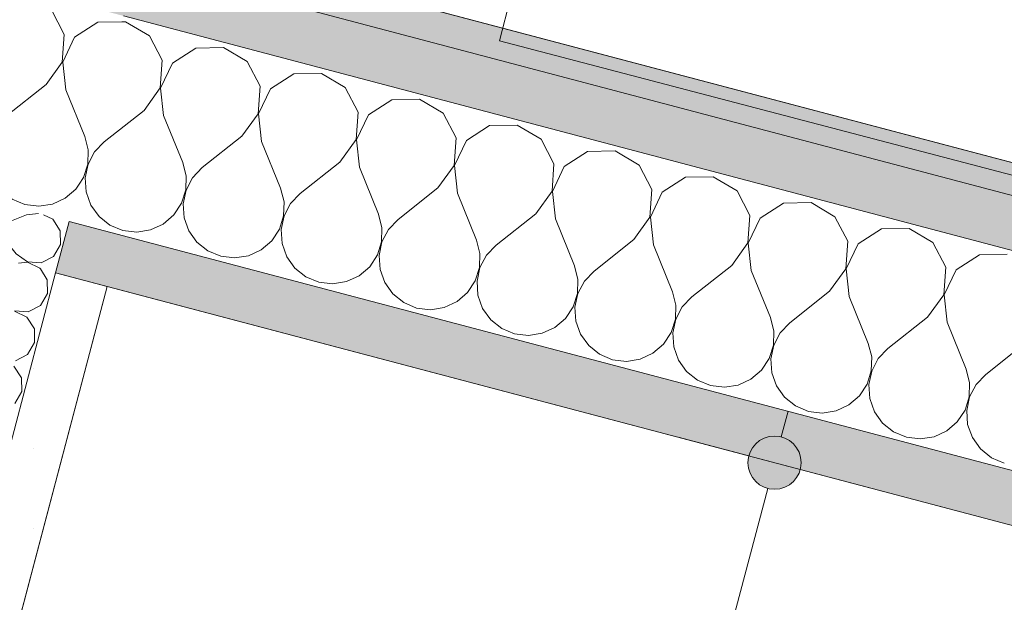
# Model space of a CAD drawing. Header units: millimetres. Extents: x -176817 to 18864955, y -12996033 to 201123.
# Tile 151 of 256: x 176318 to 176781, y -9110 to -8836. Entities that reach past the tile are written whole.
import ezdxf

# ---------------------------------------------------------------- set-up
doc = ezdxf.new("R2010")
doc.units = ezdxf.units.MM
doc.header["$MEASUREMENT"] = 0
for name, color, linetype in [('210-A Strefy', 7, 'Continuous'), ('213-A Wymiarowanie wewnętrzne', 7, 'Continuous'), ('215-A Wymiarowanie wewnętrzne 1_50', 7, 'Continuous'), ('230-A Ściany wewnętrzne', 7, 'Continuous'), ('541-I CO grzejniki.2026.03.04', 7, 'Continuous')]:
    doc.layers.add(name, color=color, linetype=linetype)
doc.styles.add('STYL_AUTOMATYCZNY_4', font='arial.ttf')
doc.dimstyles.new('STYL_AUTOMATYCZNY__3', dxfattribs={"dimtxt": 64.999998, "dimasz": 47.5, "dimexe": 0.18, "dimexo": 0.0625, "dimgap": 0, "dimtad": 1, "dimdec": 1, "dimlfac": 0.1, "dimzin": 0, "dimdsep": 46, "dimtxsty": 'STYL_AUTOMATYCZNY_4', "dimblk": 'ARROWHEAD_11', "dimblk1": 'ARROWHEAD_11', "dimblk2": 'ARROWHEAD_11', "dimcen": 0.09, "dimclrd": 30, "dimclre": 30, "dimclrt": 30, "dimazin": 0, "dimtfac": 1, "dimtdec": 4, "dimtmove": 0, "dimatfit": 3, "dimfxl": 0, "dimtolj": 1, "dimtzin": 0, "dimarcsym": 0})
pattern_1 = [(0, (0, 0), (0, 37.5), [0, -37.5])]

# ---------------------------------------------------------------- blocks, each defined once
blk = doc.blocks.new('Zaplecze_1.19_9_2', base_point=(179928.23, -11588.13))
at = {"layer": '210-A Strefy', "color": 7, "linetype": 'Continuous', "lineweight": 0, "flags": 128}
blk.add_lwpolyline([(173461.58, -11180.7), (181970.34, -13425.95), (182706.47, -10636.24), (176359.49, -8961.43), (176212.76, -9517.51), (174050.98, -8947.07)], close=True, dxfattribs=at)
blk = doc.blocks.new('WC-D_1.23b_25_2', base_point=(177161.76, -7328.12))
at = {"layer": '210-A Strefy', "color": 254, "linetype": 'Continuous', "lineweight": 0, "true_color": 0xdfc8bd, "flags": 128}
blk.add_lwpolyline([(174442.86, -8285.04), (178982.44, -9482.92), (180561.76, -3497.78), (176022.2, -2299.9)], close=True, dxfattribs=at)
blk = doc.blocks.new('*X930')
at = {"layer": '230-A Ściany wewnętrzne', "color": 7, "linetype": 'Continuous', "lineweight": 0}
for p, q in [((176368.18, -8836.91), (176366.48, -8836.94)), ((176379.37, -8843.54), (176368.18, -8836.91)), ((176385.41, -8855.07), (176379.37, -8843.54)), ((176401.21, -8849.3), (176390.27, -8856.35)), ((176414.22, -8849.06), (176401.21, -8849.3)), ((176425.42, -8855.69), (176414.22, -8849.06)), ((176384.49, -8868.05), (176385.41, -8855.07)), ((176390.27, -8856.35), (176384.67, -8868.1)), ((176431.46, -8867.22), (176425.42, -8855.69)), ((176447.25, -8861.45), (176436.32, -8868.5)), ((176460.27, -8861.21), (176447.25, -8861.45)), ((176471.46, -8867.84), (176460.27, -8861.21)), ((176376.88, -8878.6), (176384.49, -8868.05)), ((176384.67, -8868.1), (176386.09, -8881.03)), ((176430.53, -8880.2), (176431.46, -8867.22)), ((176436.32, -8868.5), (176430.72, -8880.25)), ((176477.5, -8879.37), (176471.46, -8867.84)), ((176493.3, -8873.6), (176482.36, -8880.65)), ((176506.31, -8873.36), (176493.3, -8873.6)), ((176517.5, -8879.99), (176506.31, -8873.36)), ((176376.88, -8878.6), (176358.2, -8893.38)), ((176386.09, -8881.03), (176395.04, -8903.1)), ((176422.92, -8890.75), (176430.53, -8880.2)), ((176430.72, -8880.25), (176432.13, -8893.18)), ((176476.57, -8892.35), (176477.5, -8879.37)), ((176482.36, -8880.65), (176476.76, -8892.4)), ((176523.54, -8891.52), (176517.5, -8879.99)), ((176539.34, -8885.75), (176528.4, -8892.8)), ((176552.35, -8885.51), (176539.34, -8885.75)), ((176563.55, -8892.14), (176552.35, -8885.51)), ((176422.92, -8890.75), (176404.25, -8905.53)), ((176522.62, -8904.5), (176523.54, -8891.52)), ((176358.2, -8893.38), (176353.66, -8898.12)), ((176432.13, -8893.18), (176441.08, -8915.25)), ((176468.96, -8902.9), (176476.57, -8892.35)), ((176476.76, -8892.4), (176478.17, -8905.33)), ((176528.4, -8892.8), (176522.8, -8904.55)), ((176569.58, -8903.67), (176563.55, -8892.14)), ((176350.41, -8903.88), (176350.6, -8897.32)), ((176350.6, -8897.32), (176350.58, -8897.22)), ((176353.66, -8898.12), (176350.59, -8903.93)), ((176585.38, -8897.9), (176574.45, -8904.95)), ((176598.39, -8897.66), (176585.38, -8897.9)), ((176609.59, -8904.29), (176598.39, -8897.66)), ((176348.43, -8910.15), (176350.41, -8903.88)), ((176350.59, -8903.93), (176349.23, -8910.36)), ((176396.65, -8909.47), (176395.04, -8903.1)), ((176404.25, -8905.53), (176399.71, -8910.27)), ((176468.96, -8902.9), (176450.29, -8917.68)), ((176478.17, -8905.33), (176487.12, -8927.4)), ((176515.01, -8915.05), (176522.62, -8904.5)), ((176522.8, -8904.55), (176524.21, -8917.48)), ((176568.66, -8916.65), (176569.58, -8903.67)), ((176574.45, -8904.95), (176568.85, -8916.7)), ((176615.63, -8915.82), (176609.59, -8904.29)), ((176346.33, -8913.32), (176348.43, -8910.15)), ((176396.45, -8916.03), (176396.65, -8909.47)), ((176399.71, -8910.27), (176396.64, -8916.08)), ((176631.43, -8910.05), (176620.49, -8917.1)), ((176644.44, -8909.81), (176631.43, -8910.05)), ((176655.63, -8916.44), (176644.44, -8909.81)), ((176349.23, -8910.36), (176349.67, -8916.91)), ((176349.67, -8916.91), (176351.88, -8923.1)), ((176394.47, -8922.3), (176396.45, -8916.03)), ((176396.64, -8916.08), (176395.27, -8922.51)), ((176442.69, -8921.62), (176441.08, -8915.25)), ((176450.29, -8917.68), (176445.75, -8922.42)), ((176515.01, -8915.05), (176496.33, -8929.83)), ((176524.21, -8917.48), (176533.17, -8939.55)), ((176561.05, -8927.2), (176568.66, -8916.65)), ((176568.85, -8916.7), (176570.26, -8929.63)), ((176614.7, -8928.8), (176615.63, -8915.82)), ((176620.49, -8917.1), (176614.89, -8928.85)), ((176661.67, -8927.97), (176655.63, -8916.44)), ((176351.88, -8923.1), (176355.71, -8928.44)), ((176390.85, -8927.78), (176394.47, -8922.3)), ((176395.27, -8922.51), (176395.71, -8929.06)), ((176442.49, -8928.18), (176442.69, -8921.62)), ((176445.75, -8922.42), (176442.68, -8928.23)), ((176677.47, -8922.2), (176666.53, -8929.25)), ((176690.48, -8921.96), (176677.47, -8922.2)), ((176701.68, -8928.59), (176690.48, -8921.96)), ((176355.71, -8928.44), (176360.84, -8932.53)), ((176385.87, -8932.06), (176390.85, -8927.78)), ((176440.51, -8934.45), (176442.49, -8928.18)), ((176442.68, -8928.23), (176441.31, -8934.66)), ((176488.73, -8933.77), (176487.12, -8927.4)), ((176561.05, -8927.2), (176542.38, -8941.98)), ((176607.09, -8939.35), (176614.7, -8928.8)), ((176660.75, -8940.95), (176661.67, -8927.97)), ((176707.71, -8940.12), (176701.68, -8928.59)), ((176360.84, -8932.53), (176366.9, -8935.07)), ((176379.91, -8934.83), (176385.87, -8932.06)), ((176395.71, -8929.06), (176397.93, -8935.25)), ((176496.33, -8929.83), (176491.79, -8934.57)), ((176570.26, -8929.63), (176579.21, -8951.69)), ((176614.89, -8928.85), (176616.3, -8941.78)), ((176666.53, -8929.25), (176660.93, -8941)), ((176366.9, -8935.07), (176373.42, -8935.85)), ((176373.42, -8935.85), (176379.91, -8934.83)), ((176397.93, -8935.25), (176401.75, -8940.59)), ((176436.89, -8939.93), (176440.51, -8934.45)), ((176441.31, -8934.66), (176441.75, -8941.21)), ((176488.54, -8940.33), (176488.73, -8933.77)), ((176491.79, -8934.57), (176488.72, -8940.38)), ((176723.51, -8934.35), (176712.57, -8941.4)), ((176736.52, -8934.11), (176723.51, -8934.35)), ((176747.72, -8940.74), (176736.52, -8934.11)), ((176401.75, -8940.59), (176406.88, -8944.68)), ((176431.91, -8944.21), (176436.89, -8939.93)), ((176441.75, -8941.21), (176443.97, -8947.4)), ((176486.55, -8946.59), (176488.54, -8940.33)), ((176488.72, -8940.38), (176487.36, -8946.81)), ((176534.77, -8945.91), (176533.17, -8939.55)), ((176542.38, -8941.98), (176537.84, -8946.72)), ((176607.09, -8939.35), (176588.42, -8954.12)), ((176616.3, -8941.78), (176625.25, -8963.84)), ((176653.13, -8951.5), (176660.75, -8940.95)), ((176660.93, -8941), (176662.34, -8953.93)), ((176706.79, -8953.1), (176707.71, -8940.12)), ((176712.57, -8941.4), (176706.97, -8953.15)), ((176753.76, -8952.27), (176747.72, -8940.74)), ((176406.88, -8944.68), (176412.94, -8947.22)), ((176412.94, -8947.22), (176419.47, -8948)), ((176419.47, -8948), (176425.95, -8946.98)), ((176425.95, -8946.98), (176431.91, -8944.21)), ((176482.94, -8952.08), (176486.55, -8946.59)), ((176487.36, -8946.81), (176487.8, -8953.36)), ((176534.58, -8952.48), (176534.77, -8945.91)), ((176537.84, -8946.72), (176534.77, -8952.53)), ((176769.56, -8946.5), (176758.62, -8953.55)), ((176782.57, -8946.26), (176769.56, -8946.5)), ((176443.97, -8947.4), (176447.79, -8952.74)), ((176580.82, -8958.06), (176579.21, -8951.69)), ((176653.13, -8951.5), (176634.46, -8966.27)), ((176447.79, -8952.74), (176452.93, -8956.83)), ((176472, -8959.13), (176477.96, -8956.36)), ((176477.96, -8956.36), (176482.94, -8952.08)), ((176487.8, -8953.36), (176490.01, -8959.54)), ((176532.6, -8958.74), (176534.58, -8952.48)), ((176534.77, -8952.53), (176533.4, -8958.96)), ((176588.42, -8954.12), (176583.88, -8958.87)), ((176662.34, -8953.93), (176671.3, -8975.99)), ((176699.18, -8963.65), (176706.79, -8953.1)), ((176706.97, -8953.15), (176708.39, -8966.08)), ((176752.83, -8965.25), (176753.76, -8952.27)), ((176758.62, -8953.55), (176753.02, -8965.3)), ((176452.93, -8956.83), (176458.99, -8959.37)), ((176458.99, -8959.37), (176465.51, -8960.15)), ((176465.51, -8960.15), (176472, -8959.13)), ((176490.01, -8959.54), (176493.83, -8964.89)), ((176528.98, -8964.23), (176532.6, -8958.74)), ((176533.4, -8958.96), (176533.84, -8965.51)), ((176580.62, -8964.63), (176580.82, -8958.06)), ((176583.88, -8958.87), (176580.81, -8964.68)), ((176493.83, -8964.89), (176498.97, -8968.98)), ((176524, -8968.51), (176528.98, -8964.23)), ((176533.84, -8965.51), (176536.06, -8971.69)), ((176578.64, -8970.89), (176580.62, -8964.63)), ((176580.81, -8964.68), (176579.44, -8971.11)), ((176626.86, -8970.21), (176625.25, -8963.84)), ((176699.18, -8963.65), (176680.51, -8978.42)), ((176745.22, -8975.8), (176752.83, -8965.25)), ((176753.02, -8965.3), (176754.43, -8978.23)), ((176498.97, -8968.98), (176505.03, -8971.52)), ((176518.04, -8971.28), (176524, -8968.51)), ((176626.67, -8976.78), (176626.86, -8970.21)), ((176634.46, -8966.27), (176629.92, -8971.02)), ((176708.39, -8966.08), (176717.34, -8988.14)), ((176505.03, -8971.52), (176511.55, -8972.3)), ((176511.55, -8972.3), (176518.04, -8971.28)), ((176536.06, -8971.69), (176539.88, -8977.04)), ((176575.02, -8976.38), (176578.64, -8970.89)), ((176579.44, -8971.11), (176579.88, -8977.66)), ((176629.92, -8971.02), (176626.85, -8976.83)), ((176539.88, -8977.04), (176545.01, -8981.13)), ((176570.04, -8980.66), (176575.02, -8976.38)), ((176579.88, -8977.66), (176582.1, -8983.84)), ((176624.68, -8983.04), (176626.67, -8976.78)), ((176626.85, -8976.83), (176625.49, -8983.25)), ((176672.9, -8982.36), (176671.3, -8975.99)), ((176680.51, -8978.42), (176675.96, -8983.17)), ((176745.22, -8975.8), (176726.55, -8990.57)), ((176754.43, -8978.23), (176763.38, -9000.29)), ((176545.01, -8981.13), (176551.07, -8983.67)), ((176551.07, -8983.67), (176557.6, -8984.45)), ((176557.6, -8984.45), (176564.08, -8983.42)), ((176564.08, -8983.42), (176570.04, -8980.66)), ((176582.1, -8983.84), (176585.92, -8989.19)), ((176621.07, -8988.53), (176624.68, -8983.04)), ((176625.49, -8983.25), (176625.93, -8989.81)), ((176672.71, -8988.93), (176672.9, -8982.36)), ((176675.96, -8983.17), (176672.89, -8988.98)), ((176616.09, -8992.81), (176621.07, -8988.53)), ((176670.73, -8995.19), (176672.71, -8988.93)), ((176672.89, -8988.98), (176671.53, -8995.4)), ((176718.95, -8994.51), (176717.34, -8988.14)), ((176791.26, -8987.95), (176772.59, -9002.72)), ((176585.92, -8989.19), (176591.06, -8993.28)), ((176591.06, -8993.28), (176597.12, -8995.82)), ((176610.13, -8995.57), (176616.09, -8992.81)), ((176625.93, -8989.81), (176628.14, -8995.99)), ((176726.55, -8990.57), (176722.01, -8995.32)), ((176597.12, -8995.82), (176603.64, -8996.6)), ((176603.64, -8996.6), (176610.13, -8995.57)), ((176628.14, -8995.99), (176631.96, -9001.34)), ((176667.11, -9000.68), (176670.73, -8995.19)), ((176671.53, -8995.4), (176671.97, -9001.96)), ((176718.75, -9001.08), (176718.95, -8994.51)), ((176722.01, -8995.32), (176718.94, -9001.13)), ((176631.96, -9001.34), (176637.1, -9005.43)), ((176662.13, -9004.96), (176667.11, -9000.68)), ((176671.97, -9001.96), (176674.19, -9008.14)), ((176716.77, -9007.34), (176718.75, -9001.08)), ((176718.94, -9001.13), (176717.57, -9007.55)), ((176764.99, -9006.66), (176763.38, -9000.29)), ((176772.59, -9002.72), (176768.05, -9007.47)), ((176637.1, -9005.43), (176643.16, -9007.97)), ((176656.17, -9007.72), (176662.13, -9004.96)), ((176713.15, -9012.83), (176716.77, -9007.34)), ((176764.79, -9013.23), (176764.99, -9006.66)), ((176768.05, -9007.47), (176764.98, -9013.28)), ((176643.16, -9007.97), (176649.68, -9008.75)), ((176649.68, -9008.75), (176656.17, -9007.72)), ((176674.19, -9008.14), (176678.01, -9013.49)), ((176717.57, -9007.55), (176718.01, -9014.11)), ((176678.01, -9013.49), (176683.14, -9017.58)), ((176708.17, -9017.11), (176713.15, -9012.83)), ((176718.01, -9014.11), (176720.23, -9020.29)), ((176762.81, -9019.49), (176764.79, -9013.23)), ((176764.98, -9013.28), (176763.61, -9019.7)), ((176683.14, -9017.58), (176689.2, -9020.12)), ((176689.2, -9020.12), (176695.72, -9020.9)), ((176695.72, -9020.9), (176702.21, -9019.87)), ((176702.21, -9019.87), (176708.17, -9017.11)), ((176720.23, -9020.29), (176724.05, -9025.64)), ((176759.19, -9024.98), (176762.81, -9019.49)), ((176763.61, -9019.7), (176764.06, -9026.26)), ((176724.05, -9025.64), (176729.19, -9029.73)), ((176754.22, -9029.26), (176759.19, -9024.98)), ((176729.19, -9029.73), (176735.25, -9032.27)), ((176748.26, -9032.02), (176754.22, -9029.26)), ((176764.06, -9026.26), (176766.27, -9032.44)), ((176735.25, -9032.27), (176741.77, -9033.05)), ((176741.77, -9033.05), (176748.26, -9032.02)), ((176766.27, -9032.44), (176770.09, -9037.79)), ((176770.09, -9037.79), (176775.23, -9041.88)), ((176775.23, -9041.88), (176781.29, -9044.42))]:
    blk.add_line(p, q, dxfattribs=at)
blk = doc.blocks.new('*X931')
at = {"layer": '230-A Ściany wewnętrzne', "color": 7, "linetype": 'Continuous', "lineweight": 0}
for p, q in [((176322.14, -8824.76), (176317.97, -8824.84)), ((176333.33, -8831.39), (176322.14, -8824.76)), ((176339.37, -8842.92), (176333.33, -8831.39)), ((176355.17, -8837.15), (176344.23, -8844.2)), ((176366.48, -8836.94), (176355.17, -8837.15)), ((176338.44, -8855.9), (176339.37, -8842.92)), ((176344.23, -8844.2), (176338.63, -8855.95)), ((176330.83, -8866.45), (176338.44, -8855.9)), ((176338.63, -8855.95), (176340.04, -8868.88)), ((176330.83, -8866.45), (176312.16, -8881.23)), ((176340.04, -8868.88), (176349, -8890.95)), ((176304.56, -8885.17), (176303.33, -8880.3)), ((176312.16, -8881.23), (176307.62, -8885.97)), ((176304.36, -8891.73), (176304.56, -8885.17)), ((176307.62, -8885.97), (176304.55, -8891.78)), ((176302.38, -8898), (176304.36, -8891.73)), ((176304.55, -8891.78), (176303.18, -8898.21)), ((176350.58, -8897.22), (176349, -8890.95)), ((176298.76, -8903.48), (176302.38, -8898)), ((176303.18, -8898.21), (176303.63, -8904.76)), ((176296.76, -8905.21), (176298.76, -8903.48)), ((176303.63, -8904.76), (176305.84, -8910.95)), ((176305.84, -8910.95), (176309.66, -8916.29)), ((176344.81, -8915.63), (176346.33, -8913.32)), ((176309.66, -8916.29), (176314.8, -8920.39)), ((176339.83, -8919.91), (176344.81, -8915.63)), ((176314.8, -8920.39), (176320.86, -8922.92)), ((176320.86, -8922.92), (176327.38, -8923.71)), ((176327.38, -8923.71), (176333.87, -8922.68)), ((176333.87, -8922.68), (176339.83, -8919.91))]:
    blk.add_line(p, q, dxfattribs=at)
blk = doc.blocks.new('Ściana_34_2', base_point=(174057.31, -8276.38))
at = {"layer": '230-A Ściany wewnętrzne', "linetype": 'Continuous', "lineweight": 0, "true_color": 0x000000}
blk.add_hatch(color=18, dxfattribs=at).paths.add_polyline_path([(174424.53, -8295.71), (178978.61, -9497.42), (178982.44, -9482.92), (174428.36, -8281.21)])
h = blk.add_hatch(dxfattribs=at)
h.set_pattern_fill('Gips_0002', color=18, style=0, pattern_type=2)
h.set_pattern_definition(pattern_1)
h.paths.add_polyline_path([(174418.16, -8319.89), (178986.74, -9525.42), (178993.11, -9501.25), (174424.53, -8295.71)])
h = blk.add_hatch(dxfattribs=at)
h.set_pattern_fill('Gips_0002', color=18, style=0, pattern_type=2)
h.set_pattern_definition(pattern_1)
h.paths.add_polyline_path([(176335.32, -8955.05), (182706.47, -10636.24), (182712.85, -10612.07), (176341.7, -8930.88)])
at = {"layer": '230-A Ściany wewnętrzne', "color": 7, "linetype": 'Continuous', "lineweight": 0}
for p, q in [((178993.11, -9501.25), (174424.53, -8295.71)), ((179010.91, -9531.8), (176367.21, -8834.19)), ((176335.32, -8955.05), (176341.7, -8930.88)), ((182712.85, -10612.07), (176341.7, -8930.88)), ((176359.49, -8961.43), (176335.32, -8955.05)), ((176335.32, -8955.05), (182706.47, -10636.24))]:
    blk.add_line(p, q, dxfattribs=at)
at = {"layer": '230-A Ściany wewnętrzne', "color": 7, "linetype": 'Continuous', "lineweight": 0, "flags": 128}
for points in [[(178982.44, -9482.92), (174428.36, -8281.21)], [(176359.49, -8961.43), (182706.47, -10636.24)]]:
    blk.add_lwpolyline(points, dxfattribs=at)
at = {"layer": '230-A Ściany wewnętrzne', "color": 7, "linetype": 'Continuous', "lineweight": 0}
blk.add_point((176359.49, -8961.43), dxfattribs=at)
at = {"layer": '230-A Ściany wewnętrzne', "color": 7, "lineweight": 0}
for name in ['*X931', '*X930']:
    blk.add_blockref(name, (0, 0), dxfattribs=at)
blk = doc.blocks.new('*X1361')
at = {"layer": '230-A Ściany wewnętrzne', "color": 7, "linetype": 'Continuous', "lineweight": 0}
for p, q in [((176294.55, -8918.44), (176294.2, -8921.33)), ((176294.2, -8921.33), (176294.72, -8924.57)), ((176294.72, -8924.57), (176296.1, -8927.55)), ((176296.1, -8927.55), (176298.24, -8930.04)), ((176321.61, -8927.66), (176310.58, -8932.14)), ((176327.18, -8927.05), (176321.61, -8927.66)), ((176333.96, -8929.75), (176329.66, -8927.71)), ((176297.6, -8932.47), (176294.51, -8933.58)), ((176300.88, -8932.25), (176297.6, -8932.47)), ((176298.24, -8930.04), (176300.98, -8931.85)), ((176304.09, -8932.94), (176300.88, -8932.25)), ((176300.98, -8931.85), (176304.12, -8932.84)), ((176306.99, -8934.47), (176304.09, -8932.94)), ((176304.12, -8932.84), (176307.4, -8932.94)), ((176307.4, -8932.94), (176310.58, -8932.14)), ((176337.48, -8935.22), (176333.96, -8929.75)), ((176289.79, -8938.06), (176288.52, -8941.09)), ((176291.84, -8935.49), (176289.79, -8938.06)), ((176294.51, -8933.58), (176291.84, -8935.49)), ((176309.37, -8936.74), (176306.99, -8934.47)), ((176316.75, -8946.08), (176309.37, -8936.74)), ((176337.6, -8941.73), (176337.48, -8935.22)), ((176288.52, -8941.09), (176288.33, -8942.66)), ((176334.29, -8947.33), (176337.6, -8941.73)), ((176316.75, -8946.08), (176322.03, -8949.88)), ((176328.52, -8950.35), (176334.29, -8947.33)), ((176322.01, -8949.98), (176317.81, -8950.43)), ((176327.88, -8952.78), (176322.01, -8949.98)), ((176322.03, -8949.88), (176328.52, -8950.35)), ((176328.13, -8953.16), (176327.88, -8952.78))]:
    blk.add_line(p, q, dxfattribs=at)
blk = doc.blocks.new('*X1362')
at = {"layer": '230-A Ściany wewnętrzne', "color": 7, "linetype": 'Continuous', "lineweight": 0}
for p, q in [((176331.4, -8958.25), (176328.13, -8953.16)), ((176331.53, -8964.75), (176331.4, -8958.25)), ((176328.21, -8970.35), (176331.53, -8964.75)), ((176322.45, -8973.37), (176328.21, -8970.35)), ((176321.81, -8975.8), (176315.93, -8973)), ((176315.96, -8972.9), (176322.45, -8973.37)), ((176325.33, -8981.27), (176321.81, -8975.8)), ((176325.45, -8987.77), (176325.33, -8981.27)), ((176322.14, -8993.37), (176325.45, -8987.77)), ((176316.37, -8996.39), (176322.14, -8993.37)), ((176319.26, -9004.29), (176315.73, -8998.82)), ((176319.38, -9010.79), (176319.26, -9004.29)), ((176316.06, -9016.39), (176319.38, -9010.79))]:
    blk.add_line(p, q, dxfattribs=at)
blk = doc.blocks.new('Ściana_184_2', base_point=(176159.37, -9425.85))
at = {"layer": '230-A Ściany wewnętrzne', "linetype": 'Continuous', "lineweight": 0, "true_color": 0x000000}
h = blk.add_hatch(dxfattribs=at)
h.set_pattern_fill('Gips_0002', color=18, style=0, pattern_type=2)
h.set_pattern_definition(pattern_1)
h.paths.add_polyline_path([(176219.13, -9493.33), (176359.49, -8961.43), (176335.32, -8955.05), (176194.96, -9486.95)])
at = {"layer": '230-A Ściany wewnętrzne', "color": 7, "linetype": 'Continuous', "lineweight": 0}
for p, q in [((176335.32, -8955.05), (176341.7, -8930.88)), ((176207.72, -9438.61), (176335.32, -8955.05)), ((176359.49, -8961.43), (176335.32, -8955.05)), ((176219.13, -9493.33), (176359.49, -8961.43))]:
    blk.add_line(p, q, dxfattribs=at)
at = {"layer": '230-A Ściany wewnętrzne', "color": 7, "linetype": 'Continuous', "lineweight": 0, "flags": 128}
blk.add_lwpolyline([(176212.76, -9517.51), (176359.49, -8961.43)], dxfattribs=at)
at = {"layer": '230-A Ściany wewnętrzne', "color": 7, "linetype": 'Continuous', "lineweight": 0}
for p in [(176335.32, -8955.05), (176359.49, -8961.43)]:
    blk.add_point(p, dxfattribs=at)
at = {"layer": '230-A Ściany wewnętrzne', "color": 7, "lineweight": 0}
for name in ['*X1361', '*X1362']:
    blk.add_blockref(name, (0, 0), dxfattribs=at)
blk = doc.blocks.new('*D3485')
at = {"layer": '215-A Wymiarowanie wewnętrzne 1_50', "linetype": 'Continuous', "lineweight": 200}
for points in [[(174945.95, -8591.73), (174946.9, -8596.52), (174949.61, -8600.57), (174953.66, -8603.28), (174958.45, -8604.23), (174963.23, -8603.28), (174967.29, -8600.57), (174970, -8596.52), (174970.95, -8591.73), (174970, -8586.95), (174967.29, -8582.9), (174963.23, -8580.19), (174958.45, -8579.23), (174953.66, -8580.19), (174949.61, -8582.9), (174946.9, -8586.95)], [(174799.21, -9147.81), (174800.17, -9152.59), (174802.88, -9156.64), (174806.93, -9159.35), (174811.71, -9160.31), (174816.5, -9159.35), (174820.55, -9156.64), (174823.26, -9152.59), (174824.21, -9147.81), (174823.26, -9143.02), (174820.55, -9138.97), (174816.5, -9136.26), (174811.71, -9135.31), (174806.93, -9136.26), (174802.88, -9138.97), (174800.17, -9143.02)]]:
    blk.add_hatch(color=30, dxfattribs=at).paths.add_polyline_path(points)
at = {"layer": '215-A Wymiarowanie wewnętrzne 1_50', "color": 30, "linetype": 'Continuous', "lineweight": 0}
for p, q in [((174814.9, -9135.72), (174955.26, -8603.82)), ((174799.63, -9144.62), (174766.39, -9135.85))]:
    blk.add_line(p, q, dxfattribs=at)
at = {"layer": '215-A Wymiarowanie wewnętrzne 1_50', "color": 30, "lineweight": 200, "insert": (174850.38, -8950.33), "char_height": 65, "attachment_point": 7, "rotation": 75.218, "style": 'STYL_AUTOMATYCZNY_4'}
blk.add_mtext('\\A1;{\\pql;\\fArial|b0|i0|c238|p0;\\W1.000000;57,5}', dxfattribs=at)
blk = doc.blocks.new('ARROWHEAD_11')
at = {"color": 0, "linetype": 'Continuous', "lineweight": 0}
blk.add_line((0, 0), (-1, 0), dxfattribs=at)
at = {"color": 0, "linetype": 'Continuous', "lineweight": 0, "const_width": 0.25, "flags": 128}
blk.add_lwpolyline([(-0.125, 0, 1), (0.125, 0, 1)], format="xyb", close=True, dxfattribs=at)
blk = doc.blocks.new('*D3486')
at = {"layer": '215-A Wymiarowanie wewnętrzne 1_50', "linetype": 'Continuous', "lineweight": 200}
for points in [[(174984.22, -8446.7), (174985.17, -8451.48), (174987.88, -8455.54), (174991.94, -8458.25), (174996.72, -8459.2), (175001.5, -8458.25), (175005.56, -8455.54), (175008.27, -8451.48), (175009.22, -8446.7), (175008.27, -8441.91), (175005.56, -8437.86), (175001.5, -8435.15), (174996.72, -8434.2), (174991.94, -8435.15), (174987.88, -8437.86), (174985.17, -8441.91)], [(174945.95, -8591.73), (174946.9, -8596.52), (174949.61, -8600.57), (174953.66, -8603.28), (174958.45, -8604.23), (174963.23, -8603.28), (174967.29, -8600.57), (174970, -8596.52), (174970.95, -8591.73), (174970, -8586.95), (174967.29, -8582.9), (174963.23, -8580.19), (174958.45, -8579.23), (174953.66, -8580.19), (174949.61, -8582.9), (174946.9, -8586.95)]]:
    blk.add_hatch(color=30, dxfattribs=at).paths.add_polyline_path(points)
at = {"layer": '215-A Wymiarowanie wewnętrzne 1_50', "color": 30, "linetype": 'Continuous', "lineweight": 0}
for p, q in [((175042.04, -8458.66), (175008.81, -8449.89)), ((174961.64, -8579.65), (174993.53, -8458.78)), ((174946.36, -8588.54), (174913.12, -8579.77)), ((175003.77, -8603.69), (174970.53, -8594.92))]:
    blk.add_line(p, q, dxfattribs=at)
for centre in [(174996.72, -8446.7), (174958.45, -8591.73)]:
    blk.add_circle(centre, 12.5, dxfattribs=at)
at = {"layer": '215-A Wymiarowanie wewnętrzne 1_50', "color": 30, "lineweight": 200, "insert": (174952.36, -8563.84), "char_height": 65, "attachment_point": 7, "rotation": 75.218, "style": 'STYL_AUTOMATYCZNY_4'}
blk.add_mtext('\\A1;{\\pql;\\fArial|b0|i0|c238|p0;\\W1.000000;15}', dxfattribs=at)
blk = doc.blocks.new('*D3487')
at = {"layer": '215-A Wymiarowanie wewnętrzne 1_50', "linetype": 'Continuous', "lineweight": 200}
for points in [[(176571.2, -2432.56), (176572.15, -2437.34), (176574.86, -2441.4), (176578.91, -2444.11), (176583.7, -2445.06), (176588.48, -2444.11), (176592.54, -2441.4), (176595.25, -2437.34), (176596.2, -2432.56), (176595.25, -2427.77), (176592.54, -2423.72), (176588.48, -2421.01), (176583.7, -2420.06), (176578.91, -2421.01), (176574.86, -2423.72), (176572.15, -2427.77)], [(174984.22, -8446.7), (174985.17, -8451.48), (174987.88, -8455.54), (174991.94, -8458.25), (174996.72, -8459.2), (175001.5, -8458.25), (175005.56, -8455.54), (175008.27, -8451.48), (175009.22, -8446.7), (175008.27, -8441.91), (175005.56, -8437.86), (175001.5, -8435.15), (174996.72, -8434.2), (174991.94, -8435.15), (174987.88, -8437.86), (174985.17, -8441.91)]]:
    blk.add_hatch(color=30, dxfattribs=at).paths.add_polyline_path(points)
at = {"layer": '215-A Wymiarowanie wewnętrzne 1_50', "color": 30, "linetype": 'Continuous', "lineweight": 0}
for p, q in [((174999.91, -8434.61), (176580.51, -2444.64)), ((174984.63, -8443.51), (174951.4, -8434.74)), ((175042.04, -8458.66), (175008.81, -8449.89))]:
    blk.add_line(p, q, dxfattribs=at)
at = {"layer": '215-A Wymiarowanie wewnętrzne 1_50', "color": 30, "lineweight": 200, "insert": (175758.67, -5508.22), "char_height": 65, "attachment_point": 7, "rotation": 75.218, "style": 'STYL_AUTOMATYCZNY_4'}
blk.add_mtext('\\A1;{\\pql;\\fArial|b0|i0|c238|p0;\\W1.000000;622}', dxfattribs=at)
blk = doc.blocks.new('*D3863')
at = {"layer": '213-A Wymiarowanie wewnętrzne', "linetype": 'Continuous', "lineweight": 200}
for points in [[(174495.3, -7980.18), (174496.25, -7984.96), (174498.96, -7989.02), (174503.01, -7991.73), (174507.8, -7992.68), (174512.58, -7991.73), (174516.63, -7989.02), (174519.34, -7984.96), (174520.3, -7980.18), (174519.34, -7975.39), (174516.63, -7971.34), (174512.58, -7968.63), (174507.8, -7967.68), (174503.01, -7968.63), (174498.96, -7971.34), (174496.25, -7975.39)], [(179063.88, -9185.71), (179064.83, -9190.49), (179067.54, -9194.55), (179071.59, -9197.26), (179076.38, -9198.21), (179081.16, -9197.26), (179085.22, -9194.55), (179087.93, -9190.49), (179088.88, -9185.71), (179087.93, -9180.93), (179085.22, -9176.87), (179081.16, -9174.16), (179076.38, -9173.21), (179071.59, -9174.16), (179067.54, -9176.87), (179064.83, -9180.93)]]:
    blk.add_hatch(color=30, dxfattribs=at).paths.add_polyline_path(points)
at = {"layer": '213-A Wymiarowanie wewnętrzne', "color": 30, "linetype": 'Continuous', "lineweight": 0}
for p, q in [((174519.88, -7983.37), (179064.29, -9182.52)), ((174495.84, -8025.5), (174504.61, -7992.26)), ((179079.57, -9173.62), (179088.34, -9140.39))]:
    blk.add_line(p, q, dxfattribs=at)
blk.add_circle((174507.8, -7980.18), 12.5, dxfattribs=at)
at = {"layer": '213-A Wymiarowanie wewnętrzne', "color": 30, "lineweight": 200, "insert": (176687.56, -8541.92), "char_height": 65, "attachment_point": 7, "rotation": 345.218, "style": 'STYL_AUTOMATYCZNY_4'}
blk.add_mtext('\\A1;{\\pql;\\fArial|b0|i0|c238|p0;\\W1.000000;472,5}', dxfattribs=at)
blk = doc.blocks.new('*D4080')
at = {"layer": '213-A Wymiarowanie wewnętrzne', "linetype": 'Continuous', "lineweight": 200}
for points in [[(176660.77, -9044.23), (176661.72, -9049.02), (176664.43, -9053.07), (176668.49, -9055.78), (176673.27, -9056.73), (176678.06, -9055.78), (176682.11, -9053.07), (176684.82, -9049.02), (176685.77, -9044.23), (176684.82, -9039.45), (176682.11, -9035.39), (176678.06, -9032.68), (176673.27, -9031.73), (176668.49, -9032.68), (176664.43, -9035.39), (176661.72, -9039.45)], [(176514.04, -9600.3), (176514.99, -9605.09), (176517.7, -9609.14), (176521.75, -9611.85), (176526.54, -9612.8), (176531.32, -9611.85), (176535.38, -9609.14), (176538.09, -9605.09), (176539.04, -9600.3), (176538.09, -9595.52), (176535.38, -9591.47), (176531.32, -9588.76), (176526.54, -9587.8), (176521.75, -9588.76), (176517.7, -9591.47), (176514.99, -9595.52)]]:
    blk.add_hatch(color=30, dxfattribs=at).paths.add_polyline_path(points)
at = {"layer": '213-A Wymiarowanie wewnętrzne', "color": 30, "linetype": 'Continuous', "lineweight": 0}
for p, q in [((176676.46, -9032.15), (176679.65, -9020.06)), ((176661.19, -9041.04), (176627.95, -9032.27)), ((176718.6, -9056.19), (176685.36, -9047.42)), ((176529.73, -9588.22), (176670.08, -9056.32)), ((176514.45, -9597.12), (176481.21, -9588.34)), ((176571.86, -9612.26), (176538.62, -9603.49)), ((176520.16, -9624.48), (176523.35, -9612.39))]:
    blk.add_line(p, q, dxfattribs=at)
for centre in [(176673.27, -9044.23), (176526.54, -9600.3)]:
    blk.add_circle(centre, 12.5, dxfattribs=at)
at = {"layer": '213-A Wymiarowanie wewnętrzne', "color": 30, "lineweight": 200, "insert": (176565.2, -9402.83), "char_height": 65, "attachment_point": 7, "rotation": 75.218, "style": 'STYL_AUTOMATYCZNY_4'}
blk.add_mtext('\\A1;{\\pql;\\fArial|b0|i0|c238|p0;\\W1.000000;57,5}', dxfattribs=at)

msp = doc.modelspace()

# ---------------------------------------------------------------- linework, layer by layer
at = {"layer": '210-A Strefy', "color": 252, "linetype": 'Continuous', "lineweight": 0, "flags": 128}
for points in [[(174442.86, -8285.04), (178982.44, -9482.92), (180561.76, -3497.78), (176022.2, -2299.9)], [(173461.58, -11180.7), (181970.34, -13425.95), (182706.47, -10636.24), (176359.49, -8961.43), (176212.76, -9517.51), (174050.98, -8947.07)]]:
    msp.add_lwpolyline(points, close=True, dxfattribs=at)
at = {"layer": '541-I CO grzejniki.2026.03.04', "color": 8, "linetype": 'Continuous', "lineweight": 0}
for p, q in [((176579.49, -8710.45), (176543.94, -8845.86)), ((176543.94, -8845.86), (176579.49, -8710.45)), ((176543.94, -8845.86), (176930.83, -8947.44)), ((176930.83, -8947.44), (176543.94, -8845.86))]:
    msp.add_line(p, q, dxfattribs=at)

# ---------------------------------------------------------------- block references
at = {"layer": '210-A Strefy', "color": 7, "linetype": 'Continuous', "lineweight": 0}
for name, p in [('WC-D_1.23b_25_2', (177161.76, -7328.12)), ('Zaplecze_1.19_9_2', (179928.23, -11588.13))]:
    msp.add_blockref(name, p, dxfattribs=at)
at = {"layer": '230-A Ściany wewnętrzne', "color": 7, "lineweight": 0}
for name, p in [('Ściana_34_2', (174057.31, -8276.38)), ('Ściana_184_2', (176159.37, -9425.85))]:
    msp.add_blockref(name, p, dxfattribs=at)

# ---------------------------------------------------------------- dimensions: what is measured, and where the dimension line sits
at = {"layer": '213-A Wymiarowanie wewnętrzne', "color": 30, "linetype": 'Continuous', "lineweight": 200}
for base, p1, p2, angle, picture, middle, turn in [((179076.38, -9185.71), (175218.02, -5288.64), (178996.94, -9486.74), 345.218, '*D3863', (176801.13, -8538.27), 345.218), ((176673.27, -9044.23), (176212.76, -9517.51), (176359.49, -8961.43), 75.218, '*D4080', (176555.25, -9313.17), 75.218)]:
    dim = msp.add_linear_dim(base=base, p1=p1, p2=p2, angle=angle, dimstyle='STYL_AUTOMATYCZNY__3', dxfattribs=at)
    dim.commit()
    dim.dimension.update_dxf_attribs({"geometry": picture, "text_midpoint": middle, "dimtype": 160, "text_rotation": turn})
at = {"layer": '215-A Wymiarowanie wewnętrzne 1_50', "color": 30, "linetype": 'Continuous', "lineweight": 200}
for base, p1, p2, picture, middle in [((176583.7, -2432.56), (178497.62, -9370.5), (180077.34, -3354.44), '*D3487', (175746.17, -5428.18)), ((174996.72, -8446.7), (178452.09, -9513.62), (178497.62, -9370.5), '*D3486', (174933.56, -8507.71)), ((174958.45, -8591.73), (176212.76, -9517.51), (178452.09, -9513.62), '*D3485', (174840.42, -8860.68))]:
    dim = msp.add_linear_dim(base=base, p1=p1, p2=p2, angle=75.218, dimstyle='STYL_AUTOMATYCZNY__3', dxfattribs=at)
    dim.commit()
    dim.dimension.update_dxf_attribs({"geometry": picture, "text_midpoint": middle, "dimtype": 160, "text_rotation": 75.218})

doc.saveas('drawing.dxf')
